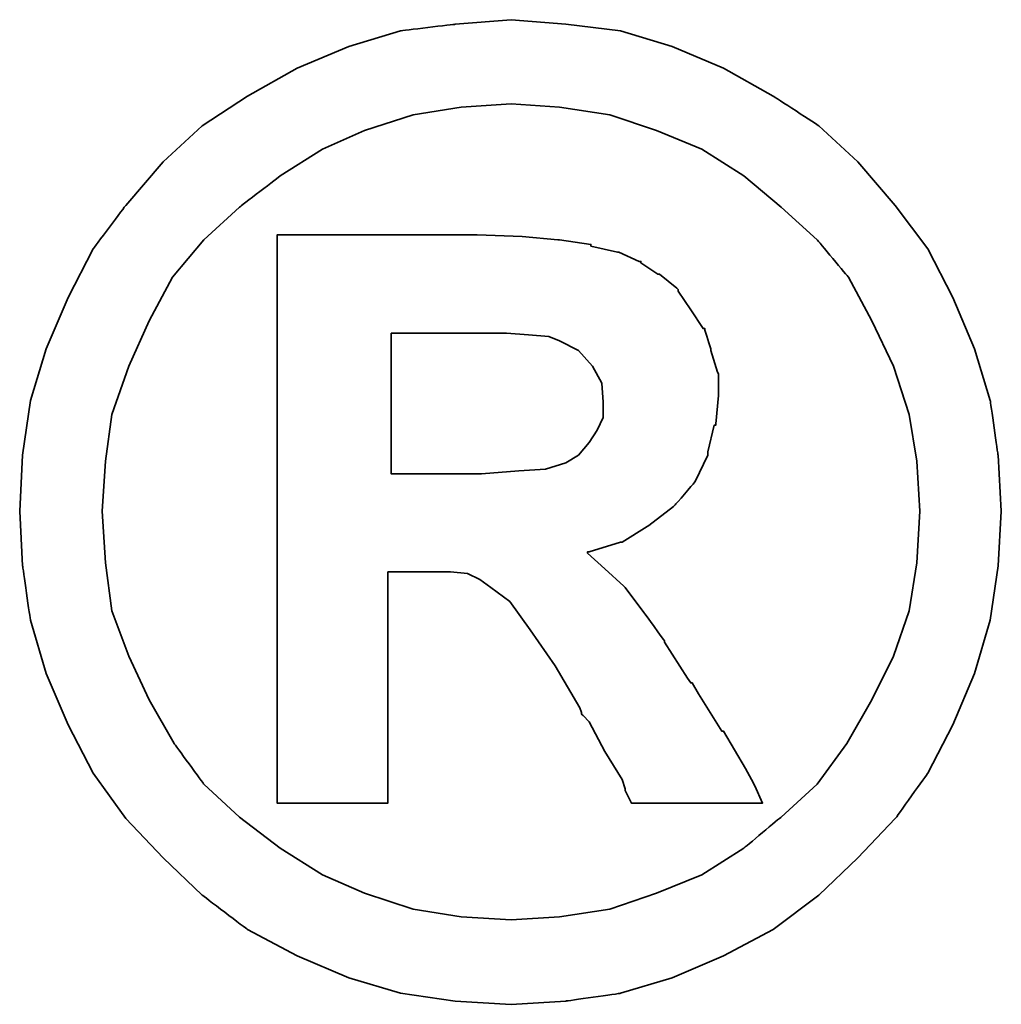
# Model space of a CAD drawing. Header units: millimetres. Extents: x 467 to 837, y 501 to 636.
# Tile 48 of 50: x 763.35 to 764.99, y 545.23 to 546.88. Entities that reach past the tile are written whole.
import ezdxf

# ---------------------------------------------------------------- set-up
doc = ezdxf.new("R2010")
doc.units = ezdxf.units.MM
doc.layers.add('DIM', color=4, linetype='CONTINUOUS')
doc.layers.add('layer 1', color=7, linetype='CONTINUOUS')

# ---------------------------------------------------------------- blocks, each defined once
blk = doc.blocks.new('TBI MOTION logo(完整正式版)')
at = {"layer": 'layer 1', "color": 22, "lineweight": 35}
for points, knots in [([(81.20634, 4.98624), (81.20634, 4.98624), (81.18649, 5.32862), (81.18649, 5.32862), (81.18649, 5.32862), (81.18649, 5.32862), (81.13886, 5.66206), (81.13886, 5.66206), (81.13886, 5.66206), (81.13886, 5.66206), (81.04359, 5.97764), (81.04359, 5.97764), (81.04359, 5.97764), (81.04359, 5.97764), (80.91061, 6.29124), (80.91061, 6.29124), (80.91061, 6.29124), (80.91061, 6.29124), (80.75778, 6.58697), (80.75778, 6.58697), (80.75778, 6.58697), (80.75778, 6.58697), (80.5593, 6.85294), (80.5593, 6.85294), (80.5593, 6.85294), (80.5593, 6.85294), (80.33105, 7.1189), (80.33105, 7.1189), (80.33105, 7.1189), (80.33105, 7.1189), (80.09287, 7.33921), (80.09287, 7.33921), (80.09287, 7.33921), (80.09287, 7.33921), (79.815, 7.51982), (79.815, 7.51982), (79.815, 7.51982), (79.815, 7.51982), (79.51133, 7.69051), (79.51133, 7.69051), (79.51133, 7.69051), (79.51133, 7.69051), (79.19773, 7.8235), (79.19773, 7.8235), (79.19773, 7.8235), (79.19773, 7.8235), (78.88215, 7.91877), (78.88215, 7.91877), (78.88215, 7.91877), (78.88215, 7.91877), (78.54871, 7.95846), (78.54871, 7.95846), (78.54871, 7.95846), (78.54871, 7.95846), (78.21526, 7.98625), (78.21526, 7.98625), (78.21526, 7.98625), (78.21526, 7.98625), (77.87388, 7.95846), (77.87388, 7.95846), (77.87388, 7.95846), (77.87388, 7.95846), (77.54044, 7.91877), (77.54044, 7.91877), (77.54044, 7.91877), (77.54044, 7.91877), (77.22485, 7.8235), (77.22485, 7.8235), (77.22485, 7.8235), (77.22485, 7.8235), (76.91027, 7.69051), (76.91027, 7.69051), (76.91027, 7.69051), (76.91027, 7.69051), (76.6056, 7.51982), (76.6056, 7.51982), (76.6056, 7.51982), (76.6056, 7.51982), (76.32972, 7.33921), (76.32972, 7.33921), (76.32972, 7.33921), (76.32972, 7.33921), (76.09154, 7.1189), (76.09154, 7.1189), (76.09154, 7.1189), (76.09154, 7.1189), (75.86329, 6.85294), (75.86329, 6.85294), (75.86329, 6.85294), (75.86329, 6.85294), (75.66382, 6.58697), (75.66382, 6.58697), (75.66382, 6.58697), (75.66382, 6.58697), (75.51099, 6.29124), (75.51099, 6.29124), (75.51099, 6.29124), (75.51099, 6.29124), (75.37702, 5.97764), (75.37702, 5.97764), (75.37702, 5.97764), (75.37702, 5.97764), (75.28175, 5.66206), (75.28175, 5.66206), (75.28175, 5.66206), (75.28175, 5.66206), (75.23411, 5.32862), (75.23411, 5.32862), (75.23411, 5.32862), (75.23411, 5.32862), (75.21625, 4.98624), (75.21625, 4.98624), (75.21625, 4.98624), (75.21625, 4.98624), (75.23411, 4.6528), (75.23411, 4.6528), (75.23411, 4.6528), (75.23411, 4.6528), (75.28175, 4.32035), (75.28175, 4.32035), (75.28175, 4.32035), (75.28175, 4.32035), (75.37702, 3.99583), (75.37702, 3.99583), (75.37702, 3.99583), (75.37702, 3.99583), (75.51099, 3.68224), (75.51099, 3.68224), (75.51099, 3.68224), (75.51099, 3.68224), (75.66382, 3.38749), (75.66382, 3.38749), (75.66382, 3.38749), (75.66382, 3.38749), (75.86329, 3.10963), (75.86329, 3.10963), (75.86329, 3.10963), (75.86329, 3.10963), (76.09154, 2.87145), (76.09154, 2.87145), (76.09154, 2.87145), (76.09154, 2.87145), (76.32972, 2.6432), (76.32972, 2.6432), (76.32972, 2.6432), (76.32972, 2.6432), (76.6056, 2.43381), (76.6056, 2.43381), (76.6056, 2.43381), (76.6056, 2.43381), (76.91027, 2.27205), (76.91027, 2.27205), (76.91027, 2.27205), (76.91027, 2.27205), (77.22485, 2.13906), (77.22485, 2.13906), (77.22485, 2.13906), (77.22485, 2.13906), (77.54044, 2.0438), (77.54044, 2.0438), (77.54044, 2.0438), (77.54044, 2.0438), (77.87388, 1.99616), (77.87388, 1.99616), (77.87388, 1.99616), (77.87388, 1.99616), (78.21526, 1.97631), (78.21526, 1.97631), (78.21526, 1.97631), (78.21526, 1.97631), (78.54871, 1.99616), (78.54871, 1.99616), (78.54871, 1.99616), (78.54871, 1.99616), (78.88215, 2.0438), (78.88215, 2.0438), (78.88215, 2.0438), (78.88215, 2.0438), (79.19773, 2.13906), (79.19773, 2.13906), (79.19773, 2.13906), (79.19773, 2.13906), (79.51133, 2.27205), (79.51133, 2.27205), (79.51133, 2.27205), (79.51133, 2.27205), (79.815, 2.43381), (79.815, 2.43381), (79.815, 2.43381), (79.815, 2.43381), (80.09287, 2.6432), (80.09287, 2.6432), (80.09287, 2.6432), (80.09287, 2.6432), (80.33105, 2.87145), (80.33105, 2.87145), (80.33105, 2.87145), (80.33105, 2.87145), (80.5593, 3.10963), (80.5593, 3.10963), (80.5593, 3.10963), (80.5593, 3.10963), (80.75778, 3.38749), (80.75778, 3.38749), (80.75778, 3.38749), (80.75778, 3.38749), (80.91061, 3.68224), (80.91061, 3.68224), (80.91061, 3.68224), (80.91061, 3.68224), (81.04359, 3.99583), (81.04359, 3.99583), (81.04359, 3.99583), (81.04359, 3.99583), (81.13886, 4.32035), (81.13886, 4.32035), (81.13886, 4.32035), (81.13886, 4.32035), (81.18649, 4.6528), (81.18649, 4.6528), (81.18649, 4.6528), (81.18649, 4.6528), (81.20634, 4.98624), (81.20634, 4.98624)], [0, 0, 0, 0, 0.0178571, 0.0178571, 0.0178571, 0.0178572, 0.0357143, 0.0357143, 0.0357143, 0.0357143, 0.0535714, 0.0535714, 0.0535714, 0.0535714, 0.0714286, 0.0714286, 0.0714286, 0.0714286, 0.0892857, 0.0892857, 0.0892857, 0.0892857, 0.1071429, 0.1071429, 0.1071429, 0.1071429, 0.125, 0.125, 0.125, 0.125, 0.1428571, 0.1428571, 0.1428571, 0.1428572, 0.1607143, 0.1607143, 0.1607143, 0.1607143, 0.1785714, 0.1785714, 0.1785714, 0.1785714, 0.1964286, 0.1964286, 0.1964286, 0.1964286, 0.2142857, 0.2142857, 0.2142857, 0.2142857, 0.2321429, 0.2321429, 0.2321429, 0.2321429, 0.25, 0.25, 0.25, 0.25, 0.2678571, 0.2678571, 0.2678571, 0.2678572, 0.2857143, 0.2857143, 0.2857143, 0.2857143, 0.3035714, 0.3035714, 0.3035714, 0.3035714, 0.3214286, 0.3214286, 0.3214286, 0.3214286, 0.3392857, 0.3392857, 0.3392857, 0.3392857, 0.3571429, 0.3571429, 0.3571429, 0.3571429, 0.375, 0.375, 0.375, 0.375, 0.3928571, 0.3928571, 0.3928571, 0.3928572, 0.4107143, 0.4107143, 0.4107143, 0.4107143, 0.4285714, 0.4285714, 0.4285714, 0.4285714, 0.4464286, 0.4464286, 0.4464286, 0.4464286, 0.4642857, 0.4642857, 0.4642857, 0.4642857, 0.4821429, 0.4821429, 0.4821429, 0.4821429, 0.5, 0.5, 0.5, 0.5, 0.5178571, 0.5178571, 0.5178571, 0.5178572, 0.5357143, 0.5357143, 0.5357143, 0.5357143, 0.5535714, 0.5535714, 0.5535714, 0.5535714, 0.5714286, 0.5714286, 0.5714286, 0.5714286, 0.5892857, 0.5892857, 0.5892857, 0.5892857, 0.6071429, 0.6071429, 0.6071429, 0.6071429, 0.625, 0.625, 0.625, 0.625, 0.6428571, 0.6428571, 0.6428571, 0.6428572, 0.6607143, 0.6607143, 0.6607143, 0.6607143, 0.6785714, 0.6785714, 0.6785714, 0.6785714, 0.6964286, 0.6964286, 0.6964286, 0.6964286, 0.7142857, 0.7142857, 0.7142857, 0.7142857, 0.7321429, 0.7321429, 0.7321429, 0.7321429, 0.75, 0.75, 0.75, 0.75, 0.7678571, 0.7678571, 0.7678571, 0.7678572, 0.7857143, 0.7857143, 0.7857143, 0.7857143, 0.8035714, 0.8035714, 0.8035714, 0.8035714, 0.8214286, 0.8214286, 0.8214286, 0.8214286, 0.8392857, 0.8392857, 0.8392857, 0.8392857, 0.8571429, 0.8571429, 0.8571429, 0.8571429, 0.875, 0.875, 0.875, 0.875, 0.8928571, 0.8928571, 0.8928571, 0.8928572, 0.9107143, 0.9107143, 0.9107143, 0.9107143, 0.9285714, 0.9285714, 0.9285714, 0.9285714, 0.9464286, 0.9464286, 0.9464286, 0.9464286, 0.9642857, 0.9642857, 0.9642857, 0.9642857, 0.9821429, 0.9821429, 0.9821429, 0.9821429, 1, 1, 1, 1]), ([(80.71014, 4.98624), (80.71014, 4.98624), (80.69129, 5.29091), (80.69129, 5.29091), (80.69129, 5.29091), (80.69129, 5.29091), (80.64464, 5.57672), (80.64464, 5.57672), (80.64464, 5.57672), (80.64464, 5.57672), (80.54937, 5.87245), (80.54937, 5.87245), (80.54937, 5.87245), (80.54937, 5.87245), (80.41639, 6.14833), (80.41639, 6.14833), (80.41639, 6.14833), (80.41639, 6.14833), (80.27349, 6.41429), (80.27349, 6.41429), (80.27349, 6.41429), (80.27349, 6.41429), (80.08295, 6.64255), (80.08295, 6.64255), (80.08295, 6.64255), (80.08295, 6.64255), (79.86264, 6.84301), (79.86264, 6.84301), (79.86264, 6.84301), (79.86264, 6.84301), (79.63439, 7.03355), (79.63439, 7.03355), (79.63439, 7.03355), (79.63439, 7.03355), (79.37835, 7.1963), (79.37835, 7.1963), (79.37835, 7.1963), (79.37835, 7.1963), (79.10246, 7.30944), (79.10246, 7.30944), (79.10246, 7.30944), (79.10246, 7.30944), (78.81665, 7.40471), (78.81665, 7.40471), (78.81665, 7.40471), (78.81665, 7.40471), (78.511, 7.45234), (78.511, 7.45234), (78.511, 7.45234), (78.511, 7.45234), (78.21526, 7.47219), (78.21526, 7.47219), (78.21526, 7.47219), (78.21526, 7.47219), (77.9106, 7.45234), (77.9106, 7.45234), (77.9106, 7.45234), (77.9106, 7.45234), (77.61685, 7.40471), (77.61685, 7.40471), (77.61685, 7.40471), (77.61685, 7.40471), (77.32012, 7.30944), (77.32012, 7.30944), (77.32012, 7.30944), (77.32012, 7.30944), (77.06309, 7.1963), (77.06309, 7.1963), (77.06309, 7.1963), (77.06309, 7.1963), (76.80606, 7.03355), (76.80606, 7.03355), (76.80606, 7.03355), (76.80606, 7.03355), (76.55797, 6.84301), (76.55797, 6.84301), (76.55797, 6.84301), (76.55797, 6.84301), (76.34063, 6.64255), (76.34063, 6.64255), (76.34063, 6.64255), (76.34063, 6.64255), (76.1491, 6.41429), (76.1491, 6.41429), (76.1491, 6.41429), (76.1491, 6.41429), (76.0062, 6.14833), (76.0062, 6.14833), (76.0062, 6.14833), (76.0062, 6.14833), (75.88314, 5.87245), (75.88314, 5.87245), (75.88314, 5.87245), (75.88314, 5.87245), (75.77794, 5.57672), (75.77794, 5.57672), (75.77794, 5.57672), (75.77794, 5.57672), (75.73924, 5.29091), (75.73924, 5.29091), (75.73924, 5.29091), (75.73924, 5.29091), (75.72039, 4.98624), (75.72039, 4.98624), (75.72039, 4.98624), (75.72039, 4.98624), (75.73924, 4.67165), (75.73924, 4.67165), (75.73924, 4.67165), (75.73924, 4.67165), (75.77794, 4.37791), (75.77794, 4.37791), (75.77794, 4.37791), (75.77794, 4.37791), (75.88314, 4.10102), (75.88314, 4.10102), (75.88314, 4.10102), (75.88314, 4.10102), (76.0062, 3.83407), (76.0062, 3.83407), (76.0062, 3.83407), (76.0062, 3.83407), (76.15902, 3.56811), (76.15902, 3.56811), (76.15902, 3.56811), (76.15902, 3.56811), (76.34063, 3.32001), (76.34063, 3.32001), (76.34063, 3.32001), (76.34063, 3.32001), (76.55797, 3.11955), (76.55797, 3.11955), (76.55797, 3.11955), (76.55797, 3.11955), (76.80606, 2.92901), (76.80606, 2.92901), (76.80606, 2.92901), (76.80606, 2.92901), (77.06309, 2.76725), (77.06309, 2.76725), (77.06309, 2.76725), (77.06309, 2.76725), (77.32012, 2.65412), (77.32012, 2.65412), (77.32012, 2.65412), (77.32012, 2.65412), (77.61685, 2.55786), (77.61685, 2.55786), (77.61685, 2.55786), (77.61685, 2.55786), (77.9106, 2.51022), (77.9106, 2.51022), (77.9106, 2.51022), (77.9106, 2.51022), (78.21526, 2.49137), (78.21526, 2.49137), (78.21526, 2.49137), (78.21526, 2.49137), (78.511, 2.51022), (78.511, 2.51022), (78.511, 2.51022), (78.511, 2.51022), (78.81665, 2.55786), (78.81665, 2.55786), (78.81665, 2.55786), (78.81665, 2.55786), (79.10246, 2.65412), (79.10246, 2.65412), (79.10246, 2.65412), (79.10246, 2.65412), (79.37835, 2.76725), (79.37835, 2.76725), (79.37835, 2.76725), (79.37835, 2.76725), (79.63439, 2.92901), (79.63439, 2.92901), (79.63439, 2.92901), (79.63439, 2.92901), (79.86264, 3.11955), (79.86264, 3.11955), (79.86264, 3.11955), (79.86264, 3.11955), (80.08295, 3.32001), (80.08295, 3.32001), (80.08295, 3.32001), (80.08295, 3.32001), (80.26356, 3.56811), (80.26356, 3.56811), (80.26356, 3.56811), (80.26356, 3.56811), (80.41639, 3.83407), (80.41639, 3.83407), (80.41639, 3.83407), (80.41639, 3.83407), (80.54937, 4.10102), (80.54937, 4.10102), (80.54937, 4.10102), (80.54937, 4.10102), (80.64464, 4.37791), (80.64464, 4.37791), (80.64464, 4.37791), (80.64464, 4.37791), (80.69129, 4.67165), (80.69129, 4.67165), (80.69129, 4.67165), (80.69129, 4.67165), (80.71014, 4.98624), (80.71014, 4.98624)], [0, 0, 0, 0, 0.0192308, 0.0192308, 0.0192308, 0.0192308, 0.0384615, 0.0384615, 0.0384615, 0.0384615, 0.0576923, 0.0576923, 0.0576923, 0.0576923, 0.0769231, 0.0769231, 0.0769231, 0.0769231, 0.0961538, 0.0961538, 0.0961538, 0.0961539, 0.1153846, 0.1153846, 0.1153846, 0.1153846, 0.1346154, 0.1346154, 0.1346154, 0.1346154, 0.1538462, 0.1538462, 0.1538462, 0.1538462, 0.1730769, 0.1730769, 0.1730769, 0.1730769, 0.1923077, 0.1923077, 0.1923077, 0.1923077, 0.2115385, 0.2115385, 0.2115385, 0.2115385, 0.2307692, 0.2307692, 0.2307692, 0.2307692, 0.25, 0.25, 0.25, 0.25, 0.2692308, 0.2692308, 0.2692308, 0.2692308, 0.2884615, 0.2884615, 0.2884615, 0.2884615, 0.3076923, 0.3076923, 0.3076923, 0.3076923, 0.3269231, 0.3269231, 0.3269231, 0.3269231, 0.3461538, 0.3461538, 0.3461538, 0.3461539, 0.3653846, 0.3653846, 0.3653846, 0.3653846, 0.3846154, 0.3846154, 0.3846154, 0.3846154, 0.4038462, 0.4038462, 0.4038462, 0.4038462, 0.4230769, 0.4230769, 0.4230769, 0.4230769, 0.4423077, 0.4423077, 0.4423077, 0.4423077, 0.4615385, 0.4615385, 0.4615385, 0.4615385, 0.4807692, 0.4807692, 0.4807692, 0.4807692, 0.5, 0.5, 0.5, 0.5, 0.5192308, 0.5192308, 0.5192308, 0.5192308, 0.5384615, 0.5384615, 0.5384615, 0.5384615, 0.5576923, 0.5576923, 0.5576923, 0.5576923, 0.5769231, 0.5769231, 0.5769231, 0.5769231, 0.5961538, 0.5961538, 0.5961538, 0.5961539, 0.6153846, 0.6153846, 0.6153846, 0.6153846, 0.6346154, 0.6346154, 0.6346154, 0.6346154, 0.6538462, 0.6538462, 0.6538462, 0.6538462, 0.6730769, 0.6730769, 0.6730769, 0.6730769, 0.6923077, 0.6923077, 0.6923077, 0.6923077, 0.7115385, 0.7115385, 0.7115385, 0.7115385, 0.7307692, 0.7307692, 0.7307692, 0.7307692, 0.75, 0.75, 0.75, 0.75, 0.7692308, 0.7692308, 0.7692308, 0.7692308, 0.7884615, 0.7884615, 0.7884615, 0.7884615, 0.8076923, 0.8076923, 0.8076923, 0.8076923, 0.8269231, 0.8269231, 0.8269231, 0.8269231, 0.8461538, 0.8461538, 0.8461538, 0.8461539, 0.8653846, 0.8653846, 0.8653846, 0.8653846, 0.8846154, 0.8846154, 0.8846154, 0.8846154, 0.9038462, 0.9038462, 0.9038462, 0.9038462, 0.9230769, 0.9230769, 0.9230769, 0.9230769, 0.9423077, 0.9423077, 0.9423077, 0.9423077, 0.9615385, 0.9615385, 0.9615385, 0.9615385, 0.9807692, 0.9807692, 0.9807692, 0.9807692, 1, 1, 1, 1]), ([(76.78721, 3.2823), (76.78721, 3.2823), (76.78721, 3.32001), (76.78721, 3.32001), (76.78721, 3.32001), (76.78721, 3.32001), (76.78721, 3.42422), (76.78721, 3.42422), (76.78721, 3.42422), (76.78721, 3.42422), (76.78721, 3.59689), (76.78721, 3.59689), (76.78721, 3.59689), (76.78721, 3.59689), (76.78721, 3.80529), (76.78721, 3.80529), (76.78721, 3.80529), (76.78721, 3.80529), (76.78721, 4.0524), (76.78721, 4.0524), (76.78721, 4.0524), (76.78721, 4.0524), (76.78721, 4.32035), (76.78721, 4.32035), (76.78721, 4.32035), (76.78721, 4.32035), (76.78721, 4.92868), (76.78721, 4.92868), (76.78721, 4.92868), (76.78721, 4.92868), (76.78721, 5.53801), (76.78721, 5.53801), (76.78721, 5.53801), (76.78721, 5.53801), (76.78721, 5.82482), (76.78721, 5.82482), (76.78721, 5.82482), (76.78721, 5.82482), (76.78721, 6.07291), (76.78721, 6.07291), (76.78721, 6.07291), (76.78721, 6.07291), (76.78721, 6.30017), (76.78721, 6.30017), (76.78721, 6.30017), (76.78721, 6.30017), (76.78721, 6.45399), (76.78721, 6.45399), (76.78721, 6.45399), (76.78721, 6.45399), (76.78721, 6.5572), (76.78721, 6.5572), (76.78721, 6.5572), (76.78721, 6.5572), (76.78721, 6.59689), (76.78721, 6.59689), (76.78721, 6.59689), (76.78721, 6.59689), (76.78721, 6.67232), (76.78721, 6.67232), (76.78721, 6.67232), (76.78721, 6.67232), (76.8537, 6.67232), (76.8537, 6.67232), (76.8537, 6.67232), (76.8537, 6.67232), (76.87355, 6.67232), (76.87355, 6.67232), (76.87355, 6.67232), (76.87355, 6.67232), (76.91027, 6.67232), (76.91027, 6.67232), (76.91027, 6.67232), (76.91027, 6.67232), (77.04424, 6.67232), (77.04424, 6.67232), (77.04424, 6.67232), (77.04424, 6.67232), (77.22485, 6.67232), (77.22485, 6.67232), (77.22485, 6.67232), (77.22485, 6.67232), (77.43524, 6.67232), (77.43524, 6.67232), (77.43524, 6.67232), (77.43524, 6.67232), (77.65357, 6.67232), (77.65357, 6.67232), (77.65357, 6.67232), (77.65357, 6.67232), (77.82625, 6.67232), (77.82625, 6.67232), (77.82625, 6.67232), (77.82625, 6.67232), (77.94037, 6.67232), (77.94037, 6.67232), (77.94037, 6.67232), (77.94037, 6.67232), (77.97709, 6.67232), (77.97709, 6.67232), (77.97709, 6.67232), (77.97709, 6.67232), (77.99694, 6.67232), (77.99694, 6.67232), (77.99694, 6.67232), (77.99694, 6.67232), (78.00686, 6.67232), (78.00686, 6.67232), (78.00686, 6.67232), (78.00686, 6.67232), (78.28275, 6.6624), (78.28275, 6.6624), (78.28275, 6.6624), (78.28275, 6.6624), (78.50107, 6.64255), (78.50107, 6.64255), (78.50107, 6.64255), (78.50107, 6.64255), (78.511, 6.64255), (78.511, 6.64255), (78.511, 6.64255), (78.511, 6.64255), (78.70154, 6.61476), (78.70154, 6.61476), (78.70154, 6.61476), (78.70154, 6.61476), (78.70154, 6.60483), (78.70154, 6.60483), (78.70154, 6.60483), (78.70154, 6.60483), (78.86429, 6.56713), (78.86429, 6.56713), (78.86429, 6.56713), (78.86429, 6.56713), (78.87223, 6.56713), (78.87223, 6.56713), (78.87223, 6.56713), (78.87223, 6.56713), (78.99727, 6.51056), (78.99727, 6.51056), (78.99727, 6.51056), (78.99727, 6.51056), (79.00719, 6.51056), (79.00719, 6.51056), (79.00719, 6.51056), (79.00719, 6.51056), (79.00719, 6.50162), (79.00719, 6.50162), (79.00719, 6.50162), (79.00719, 6.50162), (79.1104, 6.43415), (79.1104, 6.43415), (79.1104, 6.43415), (79.1104, 6.43415), (79.12132, 6.43415), (79.12132, 6.43415), (79.12132, 6.43415), (79.12132, 6.43415), (79.22552, 6.34781), (79.22552, 6.34781), (79.22552, 6.34781), (79.22552, 6.34781), (79.23544, 6.33888), (79.23544, 6.33888), (79.23544, 6.33888), (79.23544, 6.33888), (79.23544, 6.32895), (79.23544, 6.32895), (79.23544, 6.32895), (79.23544, 6.32895), (79.31087, 6.21483), (79.31087, 6.21483), (79.31087, 6.21483), (79.31087, 6.21483), (79.38629, 6.1007), (79.38629, 6.1007), (79.38629, 6.1007), (79.38629, 6.1007), (79.3972, 6.1007), (79.3972, 6.1007), (79.3972, 6.1007), (79.3972, 6.1007), (79.3972, 6.09078), (79.3972, 6.09078), (79.3972, 6.09078), (79.3972, 6.09078), (79.43392, 5.97764), (79.43392, 5.97764), (79.43392, 5.97764), (79.43392, 5.97764), (79.43392, 5.96772), (79.43392, 5.96772), (79.43392, 5.96772), (79.43392, 5.96772), (79.47362, 5.83474), (79.47362, 5.83474), (79.47362, 5.83474), (79.47362, 5.83474), (79.48156, 5.82482), (79.48156, 5.82482), (79.48156, 5.82482), (79.48156, 5.82482), (79.48156, 5.69977), (79.48156, 5.69977), (79.48156, 5.69977), (79.48156, 5.69977), (79.48156, 5.69183), (79.48156, 5.69183), (79.48156, 5.69183), (79.48156, 5.69183), (79.4637, 5.51915), (79.4637, 5.51915), (79.4637, 5.51915), (79.4637, 5.51915), (79.4637, 5.51122), (79.4637, 5.51122), (79.4637, 5.51122), (79.4637, 5.51122), (79.45377, 5.51122), (79.45377, 5.51122), (79.45377, 5.51122), (79.45377, 5.51122), (79.41507, 5.34847), (79.41507, 5.34847), (79.41507, 5.34847), (79.41507, 5.34847), (79.41507, 5.33854), (79.41507, 5.33854), (79.41507, 5.33854), (79.41507, 5.33854), (79.41507, 5.32862), (79.41507, 5.32862), (79.41507, 5.32862), (79.41507, 5.32862), (79.33865, 5.16785), (79.33865, 5.16785), (79.33865, 5.16785), (79.33865, 5.16785), (79.33071, 5.15693), (79.33071, 5.15693), (79.33071, 5.15693), (79.33071, 5.15693), (79.2156, 5.02495), (79.2156, 5.02495), (79.2156, 5.02495), (79.2156, 5.02495), (79.20567, 5.01502), (79.20567, 5.01502), (79.20567, 5.01502), (79.20567, 5.01502), (79.05483, 4.89991), (79.05483, 4.89991), (79.05483, 4.89991), (79.05483, 4.89991), (79.04491, 4.89197), (79.04491, 4.89197), (79.04491, 4.89197), (79.04491, 4.89197), (78.89208, 4.7967), (78.89208, 4.7967), (78.89208, 4.7967), (78.89208, 4.7967), (78.88215, 4.7967), (78.88215, 4.7967), (78.88215, 4.7967), (78.88215, 4.7967), (78.69161, 4.73913), (78.69161, 4.73913), (78.69161, 4.73913), (78.69161, 4.73913), (78.68169, 4.73913), (78.68169, 4.73913), (78.68169, 4.73913), (78.68169, 4.73913), (78.68169, 4.72921), (78.68169, 4.72921), (78.68169, 4.72921), (78.68169, 4.72921), (78.78688, 4.63394), (78.78688, 4.63394), (78.78688, 4.63394), (78.78688, 4.63394), (78.902, 4.52875), (78.902, 4.52875), (78.902, 4.52875), (78.902, 4.52875), (78.91093, 4.52081), (78.91093, 4.52081), (78.91093, 4.52081), (78.91093, 4.52081), (79.02506, 4.36798), (79.02506, 4.36798), (79.02506, 4.36798), (79.02506, 4.36798), (79.1501, 4.1953), (79.1501, 4.1953), (79.1501, 4.1953), (79.1501, 4.1953), (79.1501, 4.18736), (79.1501, 4.18736), (79.1501, 4.18736), (79.1501, 4.18736), (79.29201, 3.96705), (79.29201, 3.96705), (79.29201, 3.96705), (79.29201, 3.96705), (79.31087, 3.93828), (79.31087, 3.93828), (79.31087, 3.93828), (79.31087, 3.93828), (79.32079, 3.93828), (79.32079, 3.93828), (79.32079, 3.93828), (79.32079, 3.93828), (79.3585, 3.87178), (79.3585, 3.87178), (79.3585, 3.87178), (79.3585, 3.87178), (79.50141, 3.64353), (79.50141, 3.64353), (79.50141, 3.64353), (79.50141, 3.64353), (79.51133, 3.64353), (79.51133, 3.64353), (79.51133, 3.64353), (79.51133, 3.64353), (79.64431, 3.41528), (79.64431, 3.41528), (79.64431, 3.41528), (79.64431, 3.41528), (79.68202, 3.3478), (79.68202, 3.3478), (79.68202, 3.3478), (79.68202, 3.3478), (79.70187, 3.31009), (79.70187, 3.31009), (79.70187, 3.31009), (79.70187, 3.31009), (79.7495, 3.2049), (79.7495, 3.2049), (79.7495, 3.2049), (79.7495, 3.2049), (79.64431, 3.2049), (79.64431, 3.2049), (79.64431, 3.2049), (79.64431, 3.2049), (79.62546, 3.2049), (79.62546, 3.2049), (79.62546, 3.2049), (79.62546, 3.2049), (79.53912, 3.2049), (79.53912, 3.2049), (79.53912, 3.2049), (79.53912, 3.2049), (79.31087, 3.2049), (79.31087, 3.2049), (79.31087, 3.2049), (79.31087, 3.2049), (79.08262, 3.2049), (79.08262, 3.2049), (79.08262, 3.2049), (79.08262, 3.2049), (79.00719, 3.2049), (79.00719, 3.2049), (79.00719, 3.2049), (79.00719, 3.2049), (78.98735, 3.2049), (78.98735, 3.2049), (78.98735, 3.2049), (78.98735, 3.2049), (78.94964, 3.2049), (78.94964, 3.2049), (78.94964, 3.2049), (78.94964, 3.2049), (78.92979, 3.24459), (78.92979, 3.24459), (78.92979, 3.24459), (78.92979, 3.24459), (78.91093, 3.2823), (78.91093, 3.2823), (78.91093, 3.2823), (78.91093, 3.2823), (78.91093, 3.29223), (78.91093, 3.29223), (78.91093, 3.29223), (78.91093, 3.29223), (78.89208, 3.3478), (78.89208, 3.3478), (78.89208, 3.3478), (78.89208, 3.3478), (78.78688, 3.52048), (78.78688, 3.52048), (78.78688, 3.52048), (78.78688, 3.52048), (78.69161, 3.7001), (78.69161, 3.7001), (78.69161, 3.7001), (78.69161, 3.7001), (78.6539, 3.7388), (78.6539, 3.7388), (78.6539, 3.7388), (78.6539, 3.7388), (78.64398, 3.74873), (78.64398, 3.74873), (78.64398, 3.74873), (78.64398, 3.74873), (78.64398, 3.75766), (78.64398, 3.75766), (78.64398, 3.75766), (78.64398, 3.75766), (78.63405, 3.78644), (78.63405, 3.78644), (78.63405, 3.78644), (78.63405, 3.78644), (78.48321, 4.04347), (78.48321, 4.04347), (78.48321, 4.04347), (78.48321, 4.04347), (78.33038, 4.2618), (78.33038, 4.2618), (78.33038, 4.2618), (78.33038, 4.2618), (78.20732, 4.43447), (78.20732, 4.43447), (78.20732, 4.43447), (78.20732, 4.43447), (78.09221, 4.52081), (78.09221, 4.52081), (78.09221, 4.52081), (78.09221, 4.52081), (78.02472, 4.56845), (78.02472, 4.56845), (78.02472, 4.56845), (78.02472, 4.56845), (77.9493, 4.60616), (77.9493, 4.60616), (77.9493, 4.60616), (77.9493, 4.60616), (77.8451, 4.61608), (77.8451, 4.61608), (77.8451, 4.61608), (77.8451, 4.61608), (77.71113, 4.61608), (77.71113, 4.61608), (77.71113, 4.61608), (77.71113, 4.61608), (77.69128, 4.61608), (77.69128, 4.61608), (77.69128, 4.61608), (77.69128, 4.61608), (77.67342, 4.61608), (77.67342, 4.61608), (77.67342, 4.61608), (77.67342, 4.61608), (77.5583, 4.61608), (77.5583, 4.61608), (77.5583, 4.61608), (77.5583, 4.61608), (77.46303, 4.61608), (77.46303, 4.61608), (77.46303, 4.61608), (77.46303, 4.61608), (77.46303, 4.54761), (77.46303, 4.54761), (77.46303, 4.54761), (77.46303, 4.54761), (77.46303, 4.47318), (77.46303, 4.47318), (77.46303, 4.47318), (77.46303, 4.47318), (77.46303, 4.24294), (77.46303, 4.24294), (77.46303, 4.24294), (77.46303, 4.24294), (77.46303, 3.99583), (77.46303, 3.99583), (77.46303, 3.99583), (77.46303, 3.99583), (77.46303, 3.72888), (77.46303, 3.72888), (77.46303, 3.72888), (77.46303, 3.72888), (77.46303, 3.51055), (77.46303, 3.51055), (77.46303, 3.51055), (77.46303, 3.51055), (77.46303, 3.42422), (77.46303, 3.42422), (77.46303, 3.42422), (77.46303, 3.42422), (77.46303, 3.35773), (77.46303, 3.35773), (77.46303, 3.35773), (77.46303, 3.35773), (77.46303, 3.30017), (77.46303, 3.30017), (77.46303, 3.30017), (77.46303, 3.30017), (77.46303, 3.2823), (77.46303, 3.2823), (77.46303, 3.2823), (77.46303, 3.2823), (77.46303, 3.2049), (77.46303, 3.2049), (77.46303, 3.2049), (77.46303, 3.2049), (77.39753, 3.2049), (77.39753, 3.2049), (77.39753, 3.2049), (77.39753, 3.2049), (77.37768, 3.2049), (77.37768, 3.2049), (77.37768, 3.2049), (77.37768, 3.2049), (77.32012, 3.2049), (77.32012, 3.2049), (77.32012, 3.2049), (77.32012, 3.2049), (77.12165, 3.2049), (77.12165, 3.2049), (77.12165, 3.2049), (77.12165, 3.2049), (76.94897, 3.2049), (76.94897, 3.2049), (76.94897, 3.2049), (76.94897, 3.2049), (76.8924, 3.2049), (76.8924, 3.2049), (76.8924, 3.2049), (76.8924, 3.2049), (76.8537, 3.2049), (76.8537, 3.2049), (76.8537, 3.2049), (76.8537, 3.2049), (76.78721, 3.2049), (76.78721, 3.2049), (76.78721, 3.2049), (76.78721, 3.2049), (76.78721, 3.2823), (76.78721, 3.2823)], [0, 0, 0, 0, 0.0074074, 0.0074074, 0.0074074, 0.0074074, 0.0148148, 0.0148148, 0.0148148, 0.0148148, 0.0222222, 0.0222222, 0.0222222, 0.0222222, 0.0296296, 0.0296296, 0.0296296, 0.0296296, 0.037037, 0.037037, 0.037037, 0.037037, 0.0444444, 0.0444444, 0.0444444, 0.0444445, 0.0518519, 0.0518519, 0.0518519, 0.0518519, 0.0592593, 0.0592593, 0.0592593, 0.0592593, 0.0666667, 0.0666667, 0.0666667, 0.0666667, 0.0740741, 0.0740741, 0.0740741, 0.0740741, 0.0814815, 0.0814815, 0.0814815, 0.0814815, 0.0888889, 0.0888889, 0.0888889, 0.0888889, 0.0962963, 0.0962963, 0.0962963, 0.0962963, 0.1037037, 0.1037037, 0.1037037, 0.1037037, 0.1111111, 0.1111111, 0.1111111, 0.1111111, 0.1185185, 0.1185185, 0.1185185, 0.1185185, 0.1259259, 0.1259259, 0.1259259, 0.1259259, 0.1333333, 0.1333333, 0.1333333, 0.1333333, 0.1407407, 0.1407407, 0.1407407, 0.1407408, 0.1481481, 0.1481481, 0.1481481, 0.1481482, 0.1555556, 0.1555556, 0.1555556, 0.1555556, 0.162963, 0.162963, 0.162963, 0.162963, 0.1703704, 0.1703704, 0.1703704, 0.1703704, 0.1777778, 0.1777778, 0.1777778, 0.1777778, 0.1851852, 0.1851852, 0.1851852, 0.1851852, 0.1925926, 0.1925926, 0.1925926, 0.1925926, 0.2, 0.2, 0.2, 0.2, 0.2074074, 0.2074074, 0.2074074, 0.2074074, 0.2148148, 0.2148148, 0.2148148, 0.2148148, 0.2222222, 0.2222222, 0.2222222, 0.2222222, 0.2296296, 0.2296296, 0.2296296, 0.2296296, 0.237037, 0.237037, 0.237037, 0.237037, 0.2444444, 0.2444444, 0.2444444, 0.2444445, 0.2518519, 0.2518519, 0.2518519, 0.2518519, 0.2592593, 0.2592593, 0.2592593, 0.2592593, 0.2666667, 0.2666667, 0.2666667, 0.2666667, 0.2740741, 0.2740741, 0.2740741, 0.2740741, 0.2814815, 0.2814815, 0.2814815, 0.2814815, 0.2888889, 0.2888889, 0.2888889, 0.2888889, 0.2962963, 0.2962963, 0.2962963, 0.2962963, 0.3037037, 0.3037037, 0.3037037, 0.3037037, 0.3111111, 0.3111111, 0.3111111, 0.3111111, 0.3185185, 0.3185185, 0.3185185, 0.3185185, 0.3259259, 0.3259259, 0.3259259, 0.3259259, 0.3333333, 0.3333333, 0.3333333, 0.3333333, 0.3407407, 0.3407407, 0.3407407, 0.3407408, 0.3481481, 0.3481481, 0.3481481, 0.3481482, 0.3555556, 0.3555556, 0.3555556, 0.3555556, 0.362963, 0.362963, 0.362963, 0.362963, 0.3703704, 0.3703704, 0.3703704, 0.3703704, 0.3777778, 0.3777778, 0.3777778, 0.3777778, 0.3851852, 0.3851852, 0.3851852, 0.3851852, 0.3925926, 0.3925926, 0.3925926, 0.3925926, 0.4, 0.4, 0.4, 0.4, 0.4074074, 0.4074074, 0.4074074, 0.4074074, 0.4148148, 0.4148148, 0.4148148, 0.4148148, 0.4222222, 0.4222222, 0.4222222, 0.4222222, 0.4296296, 0.4296296, 0.4296296, 0.4296296, 0.437037, 0.437037, 0.437037, 0.437037, 0.4444444, 0.4444444, 0.4444444, 0.4444445, 0.4518519, 0.4518519, 0.4518519, 0.4518519, 0.4592593, 0.4592593, 0.4592593, 0.4592593, 0.4666667, 0.4666667, 0.4666667, 0.4666667, 0.4740741, 0.4740741, 0.4740741, 0.4740741, 0.4814815, 0.4814815, 0.4814815, 0.4814815, 0.4888889, 0.4888889, 0.4888889, 0.4888889, 0.4962963, 0.4962963, 0.4962963, 0.4962963, 0.5037037, 0.5037037, 0.5037037, 0.5037037, 0.5111111, 0.5111111, 0.5111111, 0.5111111, 0.5185185, 0.5185185, 0.5185185, 0.5185185, 0.5259259, 0.5259259, 0.5259259, 0.5259259, 0.5333333, 0.5333333, 0.5333333, 0.5333333, 0.5407407, 0.5407407, 0.5407407, 0.5407408, 0.5481481, 0.5481481, 0.5481481, 0.5481482, 0.5555556, 0.5555556, 0.5555556, 0.5555556, 0.562963, 0.562963, 0.562963, 0.562963, 0.5703704, 0.5703704, 0.5703704, 0.5703704, 0.5777778, 0.5777778, 0.5777778, 0.5777778, 0.5851852, 0.5851852, 0.5851852, 0.5851852, 0.5925926, 0.5925926, 0.5925926, 0.5925926, 0.6, 0.6, 0.6, 0.6, 0.6074074, 0.6074074, 0.6074074, 0.6074074, 0.6148148, 0.6148148, 0.6148148, 0.6148148, 0.6222222, 0.6222222, 0.6222222, 0.6222222, 0.6296296, 0.6296296, 0.6296296, 0.6296296, 0.637037, 0.637037, 0.637037, 0.637037, 0.6444444, 0.6444444, 0.6444444, 0.6444445, 0.6518519, 0.6518519, 0.6518519, 0.6518519, 0.6592593, 0.6592593, 0.6592593, 0.6592593, 0.6666667, 0.6666667, 0.6666667, 0.6666667, 0.6740741, 0.6740741, 0.6740741, 0.6740741, 0.6814815, 0.6814815, 0.6814815, 0.6814815, 0.6888889, 0.6888889, 0.6888889, 0.6888889, 0.6962963, 0.6962963, 0.6962963, 0.6962963, 0.7037037, 0.7037037, 0.7037037, 0.7037037, 0.7111111, 0.7111111, 0.7111111, 0.7111111, 0.7185185, 0.7185185, 0.7185185, 0.7185185, 0.7259259, 0.7259259, 0.7259259, 0.7259259, 0.7333333, 0.7333333, 0.7333333, 0.7333333, 0.7407407, 0.7407407, 0.7407407, 0.7407408, 0.7481481, 0.7481481, 0.7481481, 0.7481482, 0.7555556, 0.7555556, 0.7555556, 0.7555556, 0.762963, 0.762963, 0.762963, 0.762963, 0.7703704, 0.7703704, 0.7703704, 0.7703704, 0.7777778, 0.7777778, 0.7777778, 0.7777778, 0.7851852, 0.7851852, 0.7851852, 0.7851852, 0.7925926, 0.7925926, 0.7925926, 0.7925926, 0.8, 0.8, 0.8, 0.8, 0.8074074, 0.8074074, 0.8074074, 0.8074074, 0.8148148, 0.8148148, 0.8148148, 0.8148148, 0.8222222, 0.8222222, 0.8222222, 0.8222222, 0.8296296, 0.8296296, 0.8296296, 0.8296296, 0.837037, 0.837037, 0.837037, 0.837037, 0.8444444, 0.8444444, 0.8444444, 0.8444445, 0.8518519, 0.8518519, 0.8518519, 0.8518519, 0.8592593, 0.8592593, 0.8592593, 0.8592593, 0.8666667, 0.8666667, 0.8666667, 0.8666667, 0.8740741, 0.8740741, 0.8740741, 0.8740741, 0.8814815, 0.8814815, 0.8814815, 0.8814815, 0.8888889, 0.8888889, 0.8888889, 0.8888889, 0.8962963, 0.8962963, 0.8962963, 0.8962963, 0.9037037, 0.9037037, 0.9037037, 0.9037037, 0.9111111, 0.9111111, 0.9111111, 0.9111111, 0.9185185, 0.9185185, 0.9185185, 0.9185185, 0.9259259, 0.9259259, 0.9259259, 0.9259259, 0.9333333, 0.9333333, 0.9333333, 0.9333333, 0.9407407, 0.9407407, 0.9407407, 0.9407408, 0.9481481, 0.9481481, 0.9481481, 0.9481482, 0.9555556, 0.9555556, 0.9555556, 0.9555556, 0.962963, 0.962963, 0.962963, 0.962963, 0.9703704, 0.9703704, 0.9703704, 0.9703704, 0.9777778, 0.9777778, 0.9777778, 0.9777778, 0.9851852, 0.9851852, 0.9851852, 0.9851852, 0.9925926, 0.9925926, 0.9925926, 0.9925926, 1, 1, 1, 1]), ([(77.48288, 6.07291), (77.48288, 6.07291), (77.48288, 5.99551), (77.48288, 5.99551), (77.48288, 5.99551), (77.48288, 5.99551), (77.48288, 5.82482), (77.48288, 5.82482), (77.48288, 5.82482), (77.48288, 5.82482), (77.48288, 5.63328), (77.48288, 5.63328), (77.48288, 5.63328), (77.48288, 5.63328), (77.48288, 5.46358), (77.48288, 5.46358), (77.48288, 5.46358), (77.48288, 5.46358), (77.48288, 5.29091), (77.48288, 5.29091), (77.48288, 5.29091), (77.48288, 5.29091), (77.48288, 5.21449), (77.48288, 5.21449), (77.48288, 5.21449), (77.48288, 5.21449), (77.50074, 5.21449), (77.50074, 5.21449), (77.50074, 5.21449), (77.50074, 5.21449), (77.71113, 5.21449), (77.71113, 5.21449), (77.71113, 5.21449), (77.71113, 5.21449), (77.94037, 5.21449), (77.94037, 5.21449), (77.94037, 5.21449), (77.94037, 5.21449), (78.01579, 5.21449), (78.01579, 5.21449), (78.01579, 5.21449), (78.01579, 5.21449), (78.03465, 5.21449), (78.03465, 5.21449), (78.03465, 5.21449), (78.03465, 5.21449), (78.2629, 5.23335), (78.2629, 5.23335), (78.2629, 5.23335), (78.2629, 5.23335), (78.42565, 5.24327), (78.42565, 5.24327), (78.42565, 5.24327), (78.42565, 5.24327), (78.54871, 5.28098), (78.54871, 5.28098), (78.54871, 5.28098), (78.54871, 5.28098), (78.62611, 5.32862), (78.62611, 5.32862), (78.62611, 5.32862), (78.62611, 5.32862), (78.69161, 5.40503), (78.69161, 5.40503), (78.69161, 5.40503), (78.69161, 5.40503), (78.73925, 5.48145), (78.73925, 5.48145), (78.73925, 5.48145), (78.73925, 5.48145), (78.77696, 5.55885), (78.77696, 5.55885), (78.77696, 5.55885), (78.77696, 5.55885), (78.77696, 5.65214), (78.77696, 5.65214), (78.77696, 5.65214), (78.77696, 5.65214), (78.76902, 5.76726), (78.76902, 5.76726), (78.76902, 5.76726), (78.76902, 5.76726), (78.71146, 5.87245), (78.71146, 5.87245), (78.71146, 5.87245), (78.71146, 5.87245), (78.62611, 5.96772), (78.62611, 5.96772), (78.62611, 5.96772), (78.62611, 5.96772), (78.511, 6.02528), (78.511, 6.02528), (78.511, 6.02528), (78.511, 6.02528), (78.44451, 6.05306), (78.44451, 6.05306), (78.44451, 6.05306), (78.44451, 6.05306), (78.32046, 6.06299), (78.32046, 6.06299), (78.32046, 6.06299), (78.32046, 6.06299), (78.18748, 6.07291), (78.18748, 6.07291), (78.18748, 6.07291), (78.18748, 6.07291), (77.99694, 6.07291), (77.99694, 6.07291), (77.99694, 6.07291), (77.99694, 6.07291), (77.97709, 6.07291), (77.97709, 6.07291), (77.97709, 6.07291), (77.97709, 6.07291), (77.90167, 6.07291), (77.90167, 6.07291), (77.90167, 6.07291), (77.90167, 6.07291), (77.69128, 6.07291), (77.69128, 6.07291), (77.69128, 6.07291), (77.69128, 6.07291), (77.50074, 6.07291), (77.50074, 6.07291), (77.50074, 6.07291), (77.50074, 6.07291), (77.48288, 6.07291), (77.48288, 6.07291)], [0, 0, 0, 0, 0.03125, 0.03125, 0.03125, 0.03125, 0.0625, 0.0625, 0.0625, 0.0625, 0.09375, 0.09375, 0.09375, 0.09375, 0.125, 0.125, 0.125, 0.125, 0.15625, 0.15625, 0.15625, 0.15625, 0.1875, 0.1875, 0.1875, 0.1875, 0.21875, 0.21875, 0.21875, 0.21875, 0.25, 0.25, 0.25, 0.25, 0.28125, 0.28125, 0.28125, 0.28125, 0.3125, 0.3125, 0.3125, 0.3125, 0.34375, 0.34375, 0.34375, 0.34375, 0.375, 0.375, 0.375, 0.375, 0.40625, 0.40625, 0.40625, 0.40625, 0.4375, 0.4375, 0.4375, 0.4375, 0.46875, 0.46875, 0.46875, 0.46875, 0.5, 0.5, 0.5, 0.5, 0.53125, 0.53125, 0.53125, 0.53125, 0.5625, 0.5625, 0.5625, 0.5625, 0.59375, 0.59375, 0.59375, 0.59375, 0.625, 0.625, 0.625, 0.625, 0.65625, 0.65625, 0.65625, 0.65625, 0.6875, 0.6875, 0.6875, 0.6875, 0.71875, 0.71875, 0.71875, 0.71875, 0.75, 0.75, 0.75, 0.75, 0.78125, 0.78125, 0.78125, 0.78125, 0.8125, 0.8125, 0.8125, 0.8125, 0.84375, 0.84375, 0.84375, 0.84375, 0.875, 0.875, 0.875, 0.875, 0.90625, 0.90625, 0.90625, 0.90625, 0.9375, 0.9375, 0.9375, 0.9375, 0.96875, 0.96875, 0.96875, 0.96875, 1, 1, 1, 1])]:
    blk.add_open_spline(points, degree=3, knots=knots, dxfattribs=at)

msp = doc.modelspace()

# ---------------------------------------------------------------- block references
at = {"layer": 'DIM', "color": 7, "xscale": 0.2736514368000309, "yscale": 0.2736514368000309, "zscale": 0.2736514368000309}
msp.add_blockref('TBI MOTION logo(完整正式版)', (742.7691, 544.6927), dxfattribs=at)

doc.saveas('drawing.dxf')
